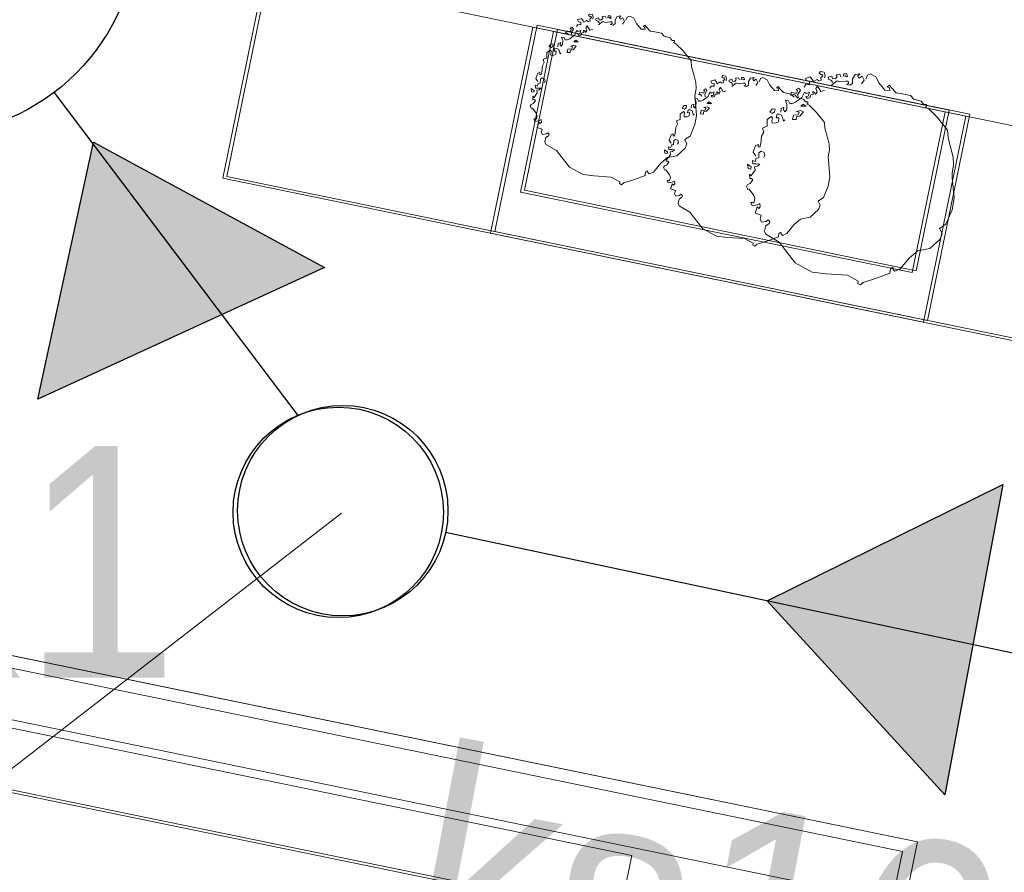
# Model space of a CAD drawing. Header units: millimetres. Extents: x 19047 to 276906, y -533553 to -451719.
# Tile 7 of 36: x 52890 to 55230, y -489605 to -487579. Entities that reach past the tile are written whole.
import ezdxf
from ezdxf.lldxf.tags import DXFTag

# ---------------------------------------------------------------- set-up
doc = ezdxf.new("R2010")
doc.units = ezdxf.units.MM
doc.header["$MEASUREMENT"] = 0
doc.linetypes.add('Przerywana długa', pattern=[1300, 1000, -300])
for name, color, linetype, lineweight in [('0_Nr_pióra__92', 7, 'Continuous', 13), ('PZT - ogródek_Nr_pióra__101', 7, 'Continuous', 5), ('PZT - ogródek_Nr_pióra__161', 7, 'Continuous', 5), ('PZT_Nr_pióra__1', 7, 'Continuous', 13), ('PZT_Nr_pióra__101', 7, 'Continuous', 5), ('PZT_Nr_pióra__41', 7, 'Continuous', 15), ('WOD-KAN zbiornik deszcz_Nr_pióra__41', 7, 'Continuous', 15)]:
    doc.layers.add(name, color=color, linetype=linetype, lineweight=lineweight)
doc.layers.add('IS_Węzeł_sieci_kanalizacyjnej_-_opisy', color=7, linetype='Continuous')
doc.layers.add('PZT - ogródek', color=7, linetype='Continuous')
for name, color, linetype, lineweight, true_color in [('PZT_i_KD', 7, 'Continuous', 30, 0x136734), ('PZT_i_KS', 7, 'Continuous', 30, 0x4c3926), ('PZT_i_KS_Nr_pióra__252', 7, 'Continuous', 25, 0x623100)]:
    doc.layers.add(name, color=color, linetype=linetype, lineweight=lineweight, true_color=true_color)
doc.styles.add('GENERATED_STYLE_9', font='txt')
doc.linetypes.add('Przekreślana podwójnie kopia-000', pattern='A,0,[2,PAB PZT Rew_1 11_04_20251.Shx,S=9.920635,R=0,X=0,Y=0],-1250,0', length=1250)
tags = doc.linetypes.add('SOLID', pattern=[10, 10, 0]).pattern_tags.tags
tags[6:7] = [DXFTag(74, 4), DXFTag(75, 0), DXFTag(340, '0'), DXFTag(46, 0.0), DXFTag(50, 0.0), DXFTag(44, 0.0), DXFTag(45, 0.0)]
tags[4:5] = [DXFTag(74, 4), DXFTag(75, 0), DXFTag(340, '0'), DXFTag(46, 0.0), DXFTag(50, 0.0), DXFTag(44, 0.0), DXFTag(45, 0.0)]

# ---------------------------------------------------------------- blocks, each defined once
blk = doc.blocks.new('Dach_1', base_point=(32.7866, -701.2606))
at = {"layer": '0_Nr_pióra__92', "linetype": 'Przerywana długa', "flags": 128}
blk.add_lwpolyline([(31.9413, -705.3756), (34.3901, -705.8786)], dxfattribs=at)
blk = doc.blocks.new('Drzewo rzut 19_2')
at = {"layer": 'PZT - ogródek_Nr_pióra__101', "linetype": 'Continuous'}
for p, q in [((-68.4, 184.3), (-54.7, 187.3)), ((-54.7, 187.3), (-37.3, 187.3)), ((-37.3, 187.3), (-30.1, 189.1)), ((-30.1, 189.1), (8.5, 198.9)), ((8.5, 198.9), (30.5, 198.7)), ((30.5, 198.7), (59.3, 191.5)), ((59.3, 191.5), (69.5, 180.7)), ((69.5, 180.7), (78.4, 187.3)), ((78.4, 187.3), (89.2, 184.9)), ((-138, 142.9), (-117.4, 165.6)), ((-117.4, 165.6), (-103.8, 168.7)), ((-103.8, 168.7), (-86.4, 176.5)), ((-86.4, 176.5), (-68.4, 184.3)), ((89.2, 184.9), (110.4, 168.4)), ((110.4, 168.4), (118.2, 146.5)), ((-151.8, 123.1), (-138, 142.9)), ((118.2, 146.5), (133.9, 133.4)), ((-159, 118.3), (-155.4, 118.9)), ((-158.4, 112.9), (-159, 118.3)), ((-155.4, 118.9), (-153.6, 116.5)), ((-153.6, 116.5), (-151.8, 123.1)), ((133.9, 133.4), (157.5, 119.5)), ((157.5, 119.5), (163.6, 109.9)), ((-165, 92.5), (-163.8, 106.9)), ((-163.8, 106.9), (-158.4, 112.9)), ((160.8, 106.3), (156.7, 104.9)), ((156.7, 104.9), (160.1, 101.1)), ((160.1, 101.1), (168.9, 101.1)), ((163.6, 109.9), (160.8, 106.3)), ((168.9, 101.1), (182, 77.6)), ((-171.6, 69.2), (-171, 85.3)), ((-171, 85.3), (-165, 92.5)), ((182, 77.6), (194.2, 54)), ((-183.6, 42.8), (-179.4, 47.6)), ((-179.4, 47.6), (-171.6, 57.8)), ((-171.6, 57.8), (-171.6, 69.2)), ((194.2, 54), (199.4, 49.6)), ((199.4, 49.6), (197.7, 44.4)), ((-184.2, 23), (-172.8, 35.6)), ((-180, 39.2), (-183.6, 42.8)), ((-178.8, 43.4), (-180, 39.2)), ((-174, 45.2), (-178.8, 43.4)), ((-172.8, 35.6), (-174, 45.2)), ((193.3, 44.4), (185.5, 22.6)), ((197.7, 44.4), (193.3, 44.4)), ((-199.2, 3.8), (-195.6, 14.6)), ((-195.6, -1.6), (-199.2, 3.8)), ((-195.6, 14.6), (-184.2, 23)), ((185.5, 22.6), (189.5, -17.8)), ((-193.2, -25), (-196.2, -16.6)), ((-196.2, -16.6), (-191.4, -19.6)), ((-187.8, -3.4), (-195.6, -1.6)), ((-192.6, -11.2), (-185.4, -6.4)), ((-187.8, -17.2), (-192.6, -11.2)), ((-191.4, -19.6), (-187.8, -17.2)), ((-185.4, -6.4), (-177.6, -10)), ((189.5, -17.8), (190.7, -44.6)), ((-184.2, -28.6), (-193.2, -25)), ((-187.1, -38.6), (-192, -41.1)), ((-192, -41.1), (-191, -46.4)), ((-191, -46.4), (-186.1, -46.9)), ((-187.6, -43.5), (-186.1, -40.6)), ((-186.1, -46.9), (-187.6, -43.5)), ((-186.1, -40.6), (-187.1, -38.6)), ((-175.8, -27.4), (-184.2, -28.6)), ((-178.8, -35.8), (-174.6, -34.6)), ((-178.2, -40.6), (-178.8, -35.8)), ((-174.6, -51.4), (-178.2, -40.6)), ((-171.6, -31.6), (-175.8, -27.4)), ((-174.6, -34.6), (-172.2, -37.6)), ((-172.2, -37.6), (-171.6, -31.6)), ((190.7, -44.6), (178.5, -79.6)), ((-184.7, -50.8), (-189.1, -53.8)), ((-189.1, -53.8), (-187.1, -60.6)), ((-187.1, -60.6), (-184.2, -58.2)), ((-184.2, -58.2), (-179.3, -60.6)), ((-178.8, -66), (-183.2, -68.4)), ((-183.2, -68.4), (-179.8, -74.7)), ((-179.3, -60.6), (-178.8, -66)), ((-176.4, -73.8), (-174.9, -68.9)), ((-175.8, -56.8), (-174.6, -51.4)), ((-166.2, -65.8), (-175.8, -56.8)), ((-174.9, -68.9), (-171.5, -64.5)), ((-181.7, -81.1), (-188.1, -84)), ((-188.1, -84), (-188.1, -90.8)), ((-188.1, -90.8), (-184.7, -92.8)), ((-184.7, -92.8), (-182.3, -88.2)), ((-183.3, -86.2), (-180.8, -85)), ((-182.3, -88.2), (-183.3, -86.2)), ((-177.4, -81.6), (-181.7, -81.1)), ((-180.8, -85), (-176.4, -88.4)), ((-179.8, -74.7), (-176.4, -73.8)), ((-176.4, -88.4), (-172, -86.9)), ((-170, -90.8), (-172.5, -94.7)), ((-172, -86.9), (-170, -90.8)), ((-159.6, -92.1), (-156.6, -89.1)), ((-154.8, -94.5), (-159.6, -92.1)), ((-156.6, -89.1), (-150.6, -84.3)), ((-148.8, -90.9), (-154.8, -94.5)), ((-150.6, -84.3), (-153.6, -77.7)), ((-143.4, -93.3), (-148.8, -90.9)), ((-146.4, -95.1), (-143.4, -93.3)), ((178.5, -79.6), (144.4, -116.2)), ((-170, -103.5), (-174.9, -108.4)), ((-174.9, -108.4), (-170.5, -117.2)), ((-172.5, -94.7), (-167.1, -101.1)), ((-170.5, -117.2), (-166.2, -114.2)), ((-167.1, -101.1), (-170, -103.5)), ((-166.2, -114.2), (-166.1, -108.4)), ((-166.1, -108.4), (-159.8, -107.4)), ((-159.8, -107.4), (-159.3, -114.7)), ((-159.3, -114.7), (-153.9, -116.7)), ((-148.2, -99.3), (-146.4, -95.1)), ((-142.8, -97.5), (-148.2, -99.3)), ((-142.8, -110.7), (-146.4, -105.3)), ((-146.4, -105.3), (-138, -106.5)), ((-144.6, -114.9), (-142.8, -110.7)), ((-140.4, -116.1), (-144.6, -114.9)), ((-141.6, -101.7), (-142.8, -97.5)), ((-135.6, -102.9), (-141.6, -101.7)), ((-133.8, -117.9), (-140.4, -116.1)), ((-138, -106.5), (-136.8, -110.7)), ((-136.8, -110.7), (-133.8, -107.7)), ((-133.8, -107.7), (-135.6, -102.9)), ((-118.8, -107.1), (-121.8, -113.1)), ((-121.8, -113.1), (-117, -117.3)), ((-117, -117.3), (-118.8, -107.1)), ((-107.6, -110.3), (-109.1, -116.2)), ((-109.1, -116.2), (-106.1, -123.5)), ((-103.2, -112.8), (-107.6, -110.3)), ((-98.3, -115.7), (-103.2, -112.8)), ((-96.4, -121.6), (-98.3, -115.7)), ((144.4, -116.2), (133.9, -143.3)), ((-147, -122.7), (-150.6, -126.9)), ((-150.6, -126.9), (-147, -131.1)), ((-138, -126.3), (-147, -122.7)), ((-147, -131.1), (-145.8, -128.1)), ((-145.8, -128.1), (-140.4, -128.7)), ((-140.4, -128.7), (-139.8, -132.9)), ((-139.8, -132.9), (-140.4, -138.9)), ((-140.4, -138.9), (-134.4, -140.1)), ((-132, -124.5), (-138, -126.3)), ((-135, -135.9), (-132, -132.3)), ((-134.4, -140.1), (-135, -135.9)), ((-123, -128.1), (-133.8, -117.9)), ((-123.6, -141.9), (-118.8, -138.3)), ((-119.4, -133.5), (-123, -128.1)), ((-118.8, -138.3), (-119.4, -133.5)), ((-106.1, -123.5), (-105.2, -118.6)), ((-105.2, -118.6), (-100.3, -119.6)), ((-100.3, -119.6), (-97.8, -128.4)), ((-97.8, -128.4), (-89.6, -128.9)), ((-94.4, -122), (-96.4, -121.6)), ((-90.5, -122), (-94.4, -122)), ((-89.6, -128.9), (-90.5, -122)), ((108.6, -139.8), (106, -143.3)), ((113, -140.7), (108.6, -139.8)), ((-123.6, -147.9), (-123.6, -141.9)), ((-115.8, -143.7), (-123.6, -147.9)), ((-106.8, -142.5), (-115.8, -143.7)), ((-106.8, -153.3), (-110.4, -148.5)), ((-110.4, -148.5), (-105, -148.5)), ((-102, -144.9), (-106.8, -142.5)), ((-99.6, -152.7), (-106.8, -153.3)), ((-105, -148.5), (-102, -144.9)), ((-95.4, -154.5), (-93.6, -149.7)), ((-94.8, -159.3), (-95.4, -154.5)), ((-87.6, -159.9), (-94.8, -159.3)), ((-93.6, -149.7), (-88.2, -147.3)), ((-81, -154.5), (-88.8, -155.1)), ((-88.8, -155.1), (-87.6, -159.9)), ((-88.2, -147.3), (-84, -144.9)), ((-84, -144.9), (-86.4, -143.1)), ((-77.4, -159.9), (-81, -154.5)), ((-76.8, -165.9), (-77.4, -159.9)), ((83.8, -162.3), (77.8, -164.1)), ((87.4, -164.7), (83.8, -162.3)), ((99.4, -158.1), (97.6, -170.1)), ((107.3, -158.9), (99.4, -158.1)), ((106, -143.3), (109.5, -146.8)), ((112.3, -155.2), (107.3, -158.9)), ((109.5, -146.8), (112.3, -155.2)), ((118.2, -145.9), (113, -140.7)), ((128.7, -146.8), (118.2, -145.9)), ((133.9, -143.3), (128.7, -146.8)), ((-98.4, -164.7), (-103.8, -164.7)), ((-103.8, -164.7), (-103.4, -170)), ((-103.4, -170), (-96.4, -173.7)), ((-94.8, -168.3), (-98.4, -164.7)), ((-96.4, -173.7), (-94.8, -168.3)), ((-88.8, -169.5), (-85.8, -165.9)), ((-81.6, -176.1), (-88.8, -169.5)), ((-85.8, -165.9), (-82.2, -167.1)), ((-82.2, -167.1), (-76.8, -165.9)), ((-69, -174.3), (-81.6, -176.1)), ((-64.2, -182.7), (-69, -174.3)), ((-57.1, -178.5), (-64.2, -182.7)), ((-48.7, -181.5), (-57.1, -178.5)), ((-34.9, -180.9), (-48.7, -181.5)), ((-27.7, -181.5), (-34.9, -180.9)), ((-32.5, -185.1), (-27.7, -184.5)), ((-29.5, -189.9), (-32.5, -185.1)), ((-27.7, -184.5), (-27.7, -181.5)), ((-20.5, -177.9), (-19.3, -171.9)), ((-16.9, -181.5), (-20.5, -177.9)), ((-19.3, -171.9), (-14.5, -169.5)), ((-7.3, -180.3), (-16.9, -181.5)), ((-10.3, -186.3), (-16.3, -192.3)), ((-14.5, -169.5), (-9.7, -170.7)), ((-6.1, -185.1), (-7.3, -180.3)), ((0.5, -185.7), (-6.1, -185.1)), ((-0.7, -191.1), (0.5, -185.7)), ((8.9, -180.3), (4.1, -176.1)), ((4.1, -176.1), (4.7, -182.7)), ((4.7, -182.7), (5.9, -189.3)), ((10.7, -185.7), (8.9, -180.3)), ((16.7, -183.3), (10.7, -185.7)), ((24.5, -186.9), (16.7, -183.3)), ((28.7, -189.3), (24.5, -186.9)), ((35.9, -184.5), (33.5, -187.5)), ((43.3, -188.7), (35.9, -184.5)), ((64.7, -177.9), (54.5, -188.7)), ((70.1, -174.9), (64.7, -177.9)), ((79.3, -175.4), (70.1, -174.9)), ((77.8, -164.1), (81.4, -168.9)), ((78.4, -178.5), (79.3, -175.4)), ((79, -181.5), (78.4, -178.5)), ((84.4, -177.9), (79, -181.5)), ((81.4, -168.9), (84.4, -177.9)), ((85, -168.3), (87.4, -164.7)), ((91.5, -169), (85, -168.3)), ((97.6, -170.1), (91.5, -169)), ((-16.3, -192.3), (-29.5, -189.9)), ((5.9, -189.3), (-0.7, -191.1)), ((11.9, -191.7), (8.3, -199.5)), ((8.3, -199.5), (16.1, -197.1)), ((16.1, -191.7), (11.9, -191.7)), ((16.1, -197.1), (16.1, -191.7)), ((26.1, -192.4), (28.7, -189.3)), ((34.5, -190.8), (26.1, -192.4)), ((33.5, -187.5), (34.5, -190.8)), ((46.1, -193.5), (43.3, -188.7)), ((50.3, -194.7), (46.1, -193.5)), ((55.7, -191.1), (50.3, -194.7)), ((54.5, -188.7), (55.7, -191.1))]:
    blk.add_line(p, q, dxfattribs=at)
blk = doc.blocks.new('Drzewo rzut 19')
at = {"layer": 'PZT - ogródek_Nr_pióra__101', "linetype": 'Continuous'}
for p, q in [((-85.6, 230.3), (-68.3, 234.1)), ((-68.3, 234.1), (-46.6, 234.1)), ((-46.6, 234.1), (-37.6, 236.3)), ((-37.6, 236.3), (10.6, 248.7)), ((10.6, 248.7), (38.1, 248.3)), ((38.1, 248.3), (74.1, 239.3)), ((74.1, 239.3), (86.8, 225.8)), ((86.8, 225.8), (98.1, 234.1)), ((98.1, 234.1), (111.6, 231.1)), ((-146.7, 207.1), (-129.8, 210.9)), ((-129.8, 210.9), (-108, 220.6)), ((-108, 220.6), (-85.6, 230.3)), ((111.6, 231.1), (138, 210.5)), ((-172.5, 178.6), (-146.7, 207.1)), ((138, 210.5), (147.8, 183.2)), ((-189.7, 153.9), (-172.5, 178.6)), ((147.8, 183.2), (167.4, 166.8)), ((167.4, 166.8), (196.9, 149.3)), ((-204.7, 133.7), (-198, 141.2)), ((-198.7, 147.9), (-194.2, 148.6)), ((-198, 141.2), (-198.7, 147.9)), ((-194.2, 148.6), (-192, 145.6)), ((-192, 145.6), (-189.7, 153.9)), ((196.9, 149.3), (204.5, 137.3)), ((-206.2, 115.7), (-204.7, 133.7)), ((201.1, 132.8), (195.9, 131.1)), ((195.9, 131.1), (200.2, 126.4)), ((200.2, 126.4), (211.1, 126.4)), ((204.5, 137.3), (201.1, 132.8)), ((211.1, 126.4), (227.5, 97)), ((-214.5, 86.4), (-213.7, 106.7)), ((-213.7, 106.7), (-206.2, 115.7)), ((227.5, 97), (242.7, 67.5)), ((-224.2, 59.5), (-214.5, 72.2)), ((-214.5, 72.2), (-214.5, 86.4)), ((-229.5, 53.5), (-224.2, 59.5)), ((-225, 49), (-229.5, 53.5)), ((-223.5, 54.2), (-225, 49)), ((-217.5, 56.5), (-223.5, 54.2)), ((-216, 44.5), (-217.5, 56.5)), ((241.6, 55.5), (231.8, 28.2)), ((247.1, 55.5), (241.6, 55.5)), ((242.7, 67.5), (249.3, 62)), ((249.3, 62), (247.1, 55.5)), ((-244.4, 18.2), (-230.2, 28.7)), ((-230.2, 28.7), (-216, 44.5)), ((231.8, 28.2), (236.9, -22.3)), ((-248.9, 4.8), (-244.4, 18.2)), ((-244.4, -2), (-248.9, 4.8)), ((-241.4, -31.2), (-245.2, -20.7)), ((-245.2, -20.7), (-239.2, -24.5)), ((-234.7, -4.2), (-244.4, -2)), ((-240.7, -14), (-231.7, -8)), ((-234.7, -21.5), (-240.7, -14)), ((-239.2, -24.5), (-234.7, -21.5)), ((-231.7, -8), (-222, -12.5)), ((236.9, -22.3), (238.4, -55.8)), ((-230.2, -35.7), (-241.4, -31.2)), ((-219.7, -34.2), (-230.2, -35.7)), ((-223.5, -44.7), (-218.2, -43.2)), ((-222.7, -50.7), (-223.5, -44.7)), ((-214.5, -39.5), (-219.7, -34.2)), ((-218.2, -43.2), (-215.2, -47)), ((-215.2, -47), (-214.5, -39.5)), ((-233.9, -48.3), (-240, -51.3)), ((-240, -51.3), (-238.8, -58.1)), ((-238.8, -58.1), (-232.7, -58.7)), ((-230.8, -63.5), (-236.3, -67.2)), ((-236.3, -67.2), (-233.9, -75.7)), ((-234.5, -54.4), (-232.7, -50.7)), ((-232.7, -58.7), (-234.5, -54.4)), ((-232.7, -50.7), (-233.9, -48.3)), ((-218.2, -64.2), (-222.7, -50.7)), ((-219.7, -70.9), (-218.2, -64.2)), ((238.4, -55.8), (223.1, -99.5)), ((-233.9, -75.7), (-230.2, -72.7)), ((-230.2, -72.7), (-224.1, -75.7)), ((-223.5, -82.4), (-229, -85.5)), ((-229, -85.5), (-224.7, -93.4)), ((-224.7, -93.4), (-220.5, -92.2)), ((-224.1, -75.7), (-223.5, -82.4)), ((-220.5, -92.2), (-218.6, -86.1)), ((-207.7, -82.2), (-219.7, -70.9)), ((-218.6, -86.1), (-214.4, -80.6)), ((-227.2, -101.3), (-235.1, -105)), ((-235.1, -105), (-235.1, -113.5)), ((-235.1, -113.5), (-230.8, -116)), ((-230.8, -116), (-227.9, -110.2)), ((-229.1, -107.8), (-226, -106.2)), ((-227.9, -110.2), (-229.1, -107.8)), ((-221.7, -102), (-227.2, -101.3)), ((-226, -106.2), (-220.5, -110.5)), ((-220.5, -110.5), (-215, -108.7)), ((-212.5, -113.5), (-215.6, -118.4)), ((-215, -108.7), (-212.5, -113.5)), ((-199.5, -115.2), (-195.7, -111.4)), ((-193.5, -118.2), (-199.5, -115.2)), ((-195.7, -111.4), (-188.2, -105.4)), ((-186, -113.7), (-193.5, -118.2)), ((-188.2, -105.4), (-192, -97.2)), ((-179.2, -116.7), (-186, -113.7)), ((-183, -118.9), (-179.2, -116.7)), ((223.1, -99.5), (180.5, -145.3)), ((-212.5, -129.4), (-218.6, -135.5)), ((-218.6, -135.5), (-213.2, -146.5)), ((-215.6, -118.4), (-208.9, -126.3)), ((-208.9, -126.3), (-212.5, -129.4)), ((-207.8, -142.7), (-207.7, -135.5)), ((-207.7, -135.5), (-199.7, -134.3)), ((-199.7, -134.3), (-199.1, -143.4)), ((-185.2, -124.2), (-183, -118.9)), ((-178.5, -121.9), (-185.2, -124.2)), ((-178.5, -138.4), (-183, -131.7)), ((-183, -131.7), (-172.5, -133.2)), ((-180.7, -143.6), (-178.5, -138.4)), ((-177, -127.2), (-178.5, -121.9)), ((-169.5, -128.7), (-177, -127.2)), ((-172.5, -133.2), (-171, -138.4)), ((-171, -138.4), (-167.2, -134.7)), ((-167.2, -134.7), (-169.5, -128.7)), ((-148.5, -133.9), (-152.3, -141.4)), ((-146.3, -146.6), (-148.5, -133.9)), ((-134.5, -137.9), (-136.3, -145.2)), ((-129, -141), (-134.5, -137.9)), ((-213.2, -146.5), (-207.8, -142.7)), ((-199.1, -143.4), (-192.4, -145.9)), ((-183.7, -153.4), (-188.2, -158.6)), ((-188.2, -158.6), (-183.7, -163.9)), ((-172.5, -157.9), (-183.7, -153.4)), ((-183.7, -163.9), (-182.2, -160.1)), ((-182.2, -160.1), (-175.5, -160.9)), ((-175.5, -145.1), (-180.7, -143.6)), ((-167.2, -147.4), (-175.5, -145.1)), ((-175.5, -160.9), (-174.7, -166.1)), ((-165, -155.6), (-172.5, -157.9)), ((-153.8, -160.1), (-167.2, -147.4)), ((-149.3, -166.9), (-153.8, -160.1)), ((-152.3, -141.4), (-146.3, -146.6)), ((-136.3, -145.2), (-132.7, -154.4)), ((-132.7, -154.4), (-131.5, -148.3)), ((-131.5, -148.3), (-125.4, -149.5)), ((-122.9, -144.6), (-129, -141)), ((-125.4, -149.5), (-122.3, -160.5)), ((-120.5, -152), (-122.9, -144.6)), ((-122.3, -160.5), (-111.9, -161.1)), ((-118, -152.6), (-120.5, -152)), ((-113.2, -152.6), (-118, -152.6)), ((-111.9, -161.1), (-113.2, -152.6)), ((180.5, -145.3), (167.4, -179.1)), ((-174.7, -166.1), (-175.5, -173.6)), ((-175.5, -173.6), (-168, -175.1)), ((-168.7, -169.9), (-165, -165.4)), ((-168, -175.1), (-168.7, -169.9)), ((-154.5, -177.4), (-148.5, -172.9)), ((-154.5, -184.9), (-154.5, -177.4)), ((-144.8, -179.6), (-154.5, -184.9)), ((-148.5, -172.9), (-149.3, -166.9)), ((-133.5, -178.1), (-144.8, -179.6)), ((-133.5, -191.6), (-138, -185.6)), ((-138, -185.6), (-131.3, -185.6)), ((-127.5, -181.1), (-133.5, -178.1)), ((-131.3, -185.6), (-127.5, -181.1)), ((-119.3, -193.1), (-117, -187.1)), ((-117, -187.1), (-110.3, -184.1)), ((-110.3, -184.1), (-105, -181.1)), ((-105, -181.1), (-108, -178.9)), ((135.8, -174.7), (132.5, -179.1)), ((132.5, -179.1), (136.9, -183.5)), ((141.2, -175.8), (135.8, -174.7)), ((136.9, -183.5), (140.4, -194)), ((147.8, -182.4), (141.2, -175.8)), ((160.9, -183.5), (147.8, -182.4)), ((167.4, -179.1), (160.9, -183.5)), ((-124.5, -190.9), (-133.5, -191.6)), ((-123, -205.8), (-129.8, -205.8)), ((-129.8, -205.8), (-129.3, -212.4)), ((-118.5, -210.3), (-123, -205.8)), ((-120.5, -217.2), (-118.5, -210.3)), ((-118.5, -199.1), (-119.3, -193.1)), ((-109.5, -199.9), (-118.5, -199.1)), ((-101.3, -193.1), (-111, -193.9)), ((-111, -193.9), (-109.5, -199.9)), ((-111, -211.8), (-107.3, -207.3)), ((-107.3, -207.3), (-102.8, -208.8)), ((-102.8, -208.8), (-96.1, -207.3)), ((-96.8, -199.9), (-101.3, -193.1)), ((-96.1, -207.3), (-96.8, -199.9)), ((104.8, -202.9), (97.3, -205.1)), ((97.3, -205.1), (101.8, -211.1)), ((109.3, -205.8), (104.8, -202.9)), ((106.3, -210.3), (109.3, -205.8)), ((114.3, -211.2), (106.3, -210.3)), ((124.3, -197.6), (122, -212.6)), ((134.1, -198.6), (124.3, -197.6)), ((140.4, -194), (134.1, -198.6)), ((-129.3, -212.4), (-120.5, -217.2)), ((-102, -220.1), (-111, -211.8)), ((-86.3, -217.8), (-102, -220.1)), ((-80.3, -228.3), (-86.3, -217.8)), ((-71.3, -223.1), (-80.3, -228.3)), ((-60.8, -226.8), (-71.3, -223.1)), ((-43.6, -226.1), (-60.8, -226.8)), ((-34.6, -226.8), (-43.6, -226.1)), ((-40.6, -231.3), (-34.6, -230.6)), ((-36.8, -237.3), (-40.6, -231.3)), ((-34.6, -230.6), (-34.6, -226.8)), ((-25.6, -222.3), (-24.1, -214.8)), ((-21.1, -226.8), (-25.6, -222.3)), ((-24.1, -214.8), (-18.1, -211.8)), ((-9.1, -225.3), (-21.1, -226.8)), ((-12.9, -232.8), (-20.4, -240.3)), ((-18.1, -211.8), (-12.1, -213.3)), ((-7.6, -231.3), (-9.1, -225.3)), ((0.6, -232.1), (-7.6, -231.3)), ((-0.9, -238.8), (0.6, -232.1)), ((11.1, -225.3), (5.1, -220.1)), ((5.1, -220.1), (5.9, -228.3)), ((5.9, -228.3), (7.4, -236.6)), ((13.4, -232.1), (11.1, -225.3)), ((20.9, -229.1), (13.4, -232.1)), ((30.6, -233.6), (20.9, -229.1)), ((35.9, -236.6), (30.6, -233.6)), ((44.8, -230.6), (41.9, -234.3)), ((54.1, -235.9), (44.8, -230.6)), ((80.8, -222.3), (68.1, -235.8)), ((87.6, -218.6), (80.8, -222.3)), ((99.1, -219.3), (87.6, -218.6)), ((98.1, -223.1), (99.1, -219.3)), ((98.8, -226.8), (98.1, -223.1)), ((105.6, -222.3), (98.8, -226.8)), ((101.8, -211.1), (105.6, -222.3)), ((122, -212.6), (114.3, -211.2)), ((-20.4, -240.3), (-36.8, -237.3)), ((7.4, -236.6), (-0.9, -238.8)), ((14.9, -239.6), (10.4, -249.3)), ((10.4, -249.3), (20.1, -246.3)), ((20.1, -239.6), (14.9, -239.6)), ((20.1, -246.3), (20.1, -239.6)), ((32.6, -240.5), (35.9, -236.6)), ((43.1, -238.5), (32.6, -240.5)), ((41.9, -234.3), (43.1, -238.5)), ((57.6, -241.8), (54.1, -235.9)), ((62.8, -243.3), (57.6, -241.8)), ((69.6, -238.8), (62.8, -243.3)), ((68.1, -235.8), (69.6, -238.8))]:
    blk.add_line(p, q, dxfattribs=at)

msp = doc.modelspace()

# ---------------------------------------------------------------- hatches: boundary and pattern name
at = {"lineweight": 30}
for points in [[(53065.2, -487869.8), (52933.1, -488480.7), (53614.6, -488167.6)], [(54666.2, -488959.8), (55088.9, -489420.2), (55226.6, -488682.9)]]:
    msp.add_hatch(color=32, dxfattribs=at).paths.add_polyline_path(points)

# ---------------------------------------------------------------- linework, layer by layer
at = {"color": 32, "lineweight": 30}
for p, q in [((53552, -488518.9), (52972.1, -487751.2)), ((56171.9, -489279.8), (53902.2, -488797.4))]:
    msp.add_line(p, q, dxfattribs=at)
for points in [[(52933.1, -488480.7), (53065.2, -487869.8), (53614.6, -488167.6), (52933.1, -488480.7)], [(55088.9, -489420.2), (54666.2, -488959.8), (55226.6, -488682.9), (55088.9, -489420.2)]]:
    msp.add_lwpolyline(points, dxfattribs=at)
for centre, radius in [((52670.8, -487352.2), 500), ((53657.7, -488745.4), 250)]:
    msp.add_circle(centre, radius, dxfattribs=at)
at = {"layer": 'IS_Węzeł_sieci_kanalizacyjnej_-_opisy', "linetype": 'SOLID', "lineweight": 20, "ltscale": 10}
msp.add_line((38041.3, -500852.1), (53654.4, -488751.1), dxfattribs=at)
at = {"layer": 'PZT - ogródek_Nr_pióra__161', "linetype": 'Continuous', "flags": 128}
for points in [[(54318.5, -483350.8), (57262, -483955.4), (56316.1, -488560.2), (53372.6, -487955.5)], [(54328.1, -483346.4), (57271.6, -483951.1), (56325.7, -488555.8), (53382.1, -487951.1)], [(54109.8, -487596.5), (55138.4, -487807.8), (55037.7, -488297.6), (54009.2, -488086.3)], [(54119.4, -487592.2), (55147.9, -487803.5), (55047.3, -488293.2), (54018.8, -488081.9)], [(54168.4, -487602.2), (55099, -487793.4), (55020.5, -488175.4), (54089.9, -487984.2)], [(54158.8, -487606.6), (55089.4, -487797.8), (55010.9, -488179.8), (54080.3, -487988.6)]]:
    msp.add_lwpolyline(points, close=True, dxfattribs=at)
at = {"layer": 'PZT_i_KS_Nr_pióra__252', "linetype": 'Continuous'}
msp.add_circle((53647, -488749.4), 250, dxfattribs=at)
at = {"layer": 'PZT_Nr_pióra__1', "linetype": 'Continuous', "flags": 128}
msp.add_lwpolyline([(76183.1, -497952), (75828.1, -499662.9), (60265.3, -496433.1), (60560, -495013.3), (54021.6, -493656.4), (54846.3, -489649), (48166.9, -488274.3), (48454.7, -486875.9), (37992.7, -484726.8), (39477.7, -477497.7)], dxfattribs=at)
at = {"layer": 'PZT_Nr_pióra__101', "linetype": 'Continuous', "flags": 128}
for points in [[(76091.7, -497810.8), (75735, -499521.1), (60409.2, -496340.4), (60703.8, -494920.6), (54163.3, -493563.2), (54988.1, -489555.4), (48308.7, -488180.7), (48596.5, -486782.5), (38134.4, -484633.4), (39571.1, -477639.4)], [(76068, -497775.3), (75711.8, -499485.6), (60444.7, -496317.1), (60739.3, -494897.4), (54198.7, -493539.9), (55023.6, -489532.1), (48343.6, -488159.8), (48631.9, -486759.2), (38169.8, -484610), (39594.4, -477674.9)], [(52261.8, -488964.7), (55023.6, -489532.1), (54198.7, -493539.9), (60739.3, -494897.4), (60444.7, -496317.1), (75711.8, -499485.6), (76068, -497775.3)]]:
    msp.add_lwpolyline(points, dxfattribs=at)
at = {"layer": 'PZT_Nr_pióra__41', "linetype": 'Przekreślana podwójnie kopia-000', "flags": 128}
msp.add_lwpolyline([(44300.7, -489713.6), (42673, -497682.5), (52272.3, -499654.4), (54344.9, -489565.1), (44745.8, -487593.2), (44485.6, -488833)], dxfattribs=at)
at = {"layer": 'WOD-KAN zbiornik deszcz_Nr_pióra__41', "linetype": 'Continuous', "flags": 128}
for points in [[(54177.4, -489677.5), (44871.7, -487765.9), (42859.5, -497561.3), (52165.2, -499472.9)], [(54167.8, -489681.9), (44862.1, -487770.2), (42849.9, -497565.7), (52155.6, -499477.3)]]:
    msp.add_lwpolyline(points, close=True, dxfattribs=at)

# ---------------------------------------------------------------- block references
at = {"linetype": 'Continuous', "xscale": 1000, "yscale": 1000, "zscale": 1000}
msp.add_blockref('Dach_1', (54759.3, -483441.3), dxfattribs=at)
at = {"layer": 'PZT - ogródek', "color": 8, "linetype": 'Continuous', "lineweight": 5, "zscale": 1000, "rotation": 260.6977203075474}
for name, p in [('Drzewo rzut 19_2', (54303.7, -487766)), ('Drzewo rzut 19', (54867.3, -487952.5)), ('Drzewo rzut 19_2', (54620.6, -487912.1))]:
    msp.add_blockref(name, p, dxfattribs=at)

# ---------------------------------------------------------------- texts
at = {"layer": 'PZT_i_KD', "color": 7, "linetype": 'Continuous', "insert": (52640.3, -489149.7), "char_height": 550, "attachment_point": 8, "style": 'GENERATED_STYLE_9'}
msp.add_mtext('\\A1;{\\W0.9;SK1}', dxfattribs=at)
at = {"layer": 'PZT_i_KS', "color": 7, "linetype": 'Continuous', "style": 'GENERATED_STYLE_9', "width": 0.9}
msp.add_text('ks160', height=550, rotation=349.1444, dxfattribs=at).set_placement((53783, -489844.4))

doc.saveas('drawing.dxf')
